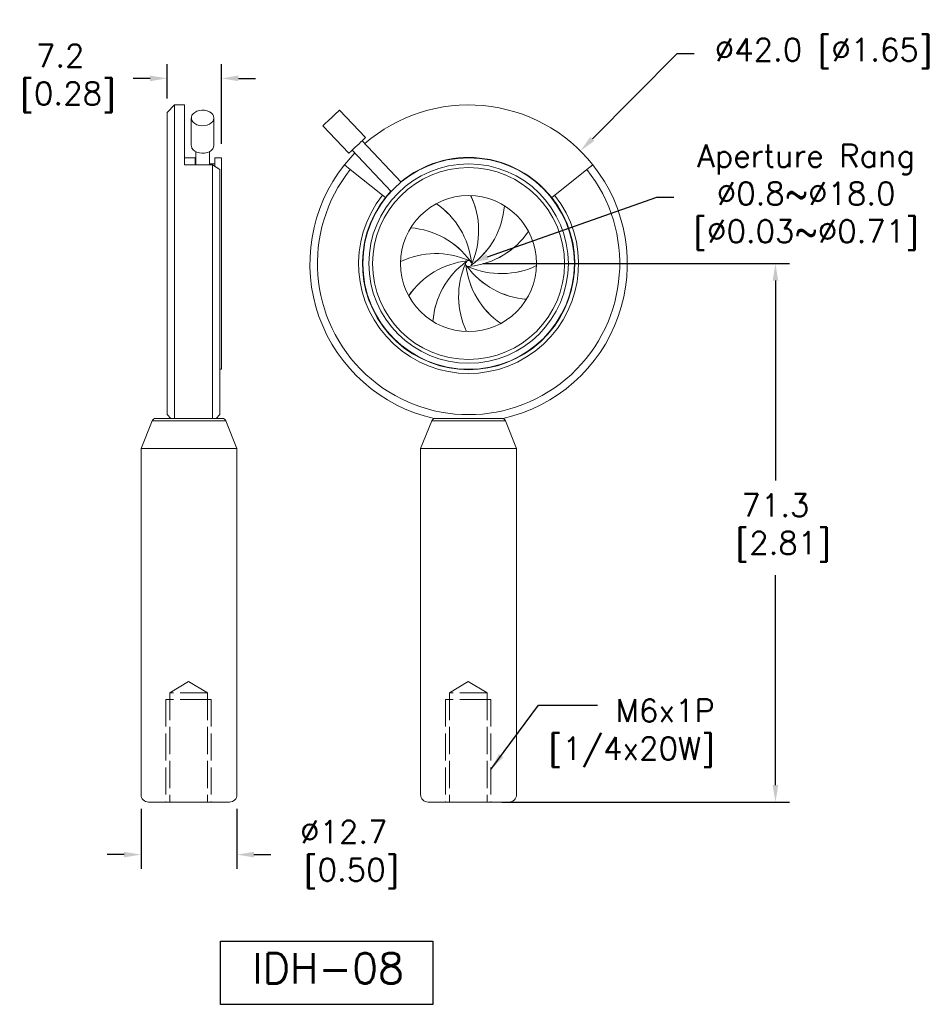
# Model space of a CAD drawing. Header units: millimetres. Extents: x 278 to 398, y 43 to 174.
import ezdxf

# ---------------------------------------------------------------- set-up
doc = ezdxf.new("R2010")
doc.units = ezdxf.units.MM
doc.header["$LTSCALE"] = 3
doc.linetypes.add('AM_ISO02W050', pattern=[7.5, 6, -1.5])
doc.linetypes.add('AM_ISO02W050x2', pattern=[3.75, 3, -0.75])
doc.layers.get('0').update_dxf_attribs({"lineweight": 30})
for name, color, linetype, lineweight in [('2', 7, 'AM_ISO02W050x2', 13), ('3', 4, 'Continuous', 13), ('虛線', 7, 'AM_ISO02W050', 13)]:
    doc.layers.add(name, color=color, linetype=linetype, lineweight=lineweight)
doc.layers.add('外形輪廓', color=7, linetype='Continuous')
doc.styles.get("Standard").update_dxf_attribs({"font": 'romans.shx', "bigfont": 'stsl.shx'})
doc.styles.add('STSL', font='romans.shx', dxfattribs={"bigfont": 'stsl.shx'})
doc.dimstyles.new('YES', dxfattribs={"dimscale": 1.5, "dimtxt": 2, "dimasz": 1.5, "dimexe": 1.25, "dimexo": 1.25, "dimgap": 1, "dimtad": 0, "dimtih": 1, "dimtoh": 1, "dimdec": 1, "dimzin": 1, "dimdsep": 46, "dimtxsty": 'STSL', "dimcen": 0, "dimclrd": 7, "dimclre": 7, "dimclrt": 7, "dimadec": 1, "dimazin": 0, "dimtfac": 1, "dimtdec": 1, "dimtofl": 0, "dimtmove": 0, "dimatfit": 0, "dimfxl": 0, "dimtolj": 1, "dimtzin": 0, "dimarcsym": 0})

# ---------------------------------------------------------------- blocks, each defined once
blk = doc.blocks.new('*D7')
at = {"layer": 'Defpoints', "color": 0}
for p in [(352.32, 156.33), (322.75, 126.51)]:
    blk.add_point(p, dxfattribs=at)
at = {"layer": '外形輪廓', "color": 7, "lineweight": -2}
for p, q in [((353.91, 157.93), (365.12, 169.23)), ((365.12, 169.23), (367.37, 169.23))]:
    blk.add_line(p, q, dxfattribs=at)
at = {"layer": '外形輪廓', "color": 7}
blk.add_solid([(353.64, 158.19), (354.17, 157.66), (352.32, 156.33)], dxfattribs=at)
at = {"layer": '外形輪廓', "color": 7, "insert": (384.51, 169.23), "char_height": 3, "attachment_point": 5, "style": 'STSL'}
blk.add_mtext('\\A1;∅42.0 [∅1.65]', dxfattribs=at)
blk = doc.blocks.new('*D8')
at = {"layer": 'Defpoints', "color": 0}
for p in [(337.54, 141.41), (340.06, 70.12), (378.14, 70.12)]:
    blk.add_point(p, dxfattribs=at)
at = {"layer": '外形輪廓', "color": 7, "lineweight": -2}
for p, q in [((339.41, 141.41), (380.01, 141.41)), ((378.14, 139.16), (378.14, 112.72)), ((378.14, 72.37), (378.14, 100.15)), ((341.94, 70.12), (380.01, 70.12))]:
    blk.add_line(p, q, dxfattribs=at)
at = {"layer": '外形輪廓', "color": 7}
for points in [[(377.76, 139.16), (378.51, 139.16), (378.14, 141.41)], [(377.76, 72.37), (378.51, 72.37), (378.14, 70.12)]]:
    blk.add_solid(points, dxfattribs=at)
at = {"layer": '外形輪廓', "color": 7, "insert": (378.14, 106.43), "char_height": 3, "attachment_point": 5, "style": 'STSL'}
blk.add_mtext('\\A1;71.3\\P [2.81]', dxfattribs=at)
blk = doc.blocks.new('*D11')
at = {"layer": 'Defpoints', "color": 0}
for p in [(297.63, 165.94), (297.63, 161.42), (304.83, 155.42)]:
    blk.add_point(p, dxfattribs=at)
at = {"layer": '外形輪廓', "color": 7, "lineweight": -2}
for p, q in [((297.63, 163.29), (297.63, 167.81)), ((304.83, 157.29), (304.83, 167.81)), ((295.38, 165.94), (293.13, 165.94)), ((307.08, 165.94), (309.33, 165.94))]:
    blk.add_line(p, q, dxfattribs=at)
at = {"layer": '外形輪廓', "color": 7}
for points in [[(295.38, 166.31), (295.38, 165.56), (297.63, 165.94)], [(307.08, 166.31), (307.08, 165.56), (304.83, 165.94)]]:
    blk.add_solid(points, dxfattribs=at)
at = {"layer": '外形輪廓', "color": 7, "insert": (283.49, 165.94), "char_height": 3, "attachment_point": 5, "style": 'STSL'}
blk.add_mtext('\\A1;7.2\\P [0.28]', dxfattribs=at)
blk = doc.blocks.new('*D12')
at = {"layer": 'Defpoints', "color": 0}
for p in [(294.18, 71.12), (306.88, 71.12), (306.88, 63.17)]:
    blk.add_point(p, dxfattribs=at)
at = {"layer": '外形輪廓', "color": 7, "lineweight": -2}
for p, q in [((294.18, 69.24), (294.18, 61.3)), ((306.88, 69.24), (306.88, 61.3)), ((291.93, 63.17), (289.68, 63.17)), ((309.13, 63.17), (311.38, 63.17))]:
    blk.add_line(p, q, dxfattribs=at)
at = {"layer": '外形輪廓', "color": 7}
for points in [[(291.93, 63.55), (291.93, 62.8), (294.18, 63.17)], [(309.13, 63.55), (309.13, 62.8), (306.88, 63.17)]]:
    blk.add_solid(points, dxfattribs=at)
at = {"layer": '外形輪廓', "color": 7, "insert": (321.02, 63.17), "char_height": 3, "attachment_point": 5, "style": 'STSL'}
blk.add_mtext('\\A1;%%C12.7\\P [0.50]', dxfattribs=at)
blk = doc.blocks.new('*D18')
at = {"layer": 'Defpoints', "color": 0}
for p in [(337.15, 141.29), (337.91, 141.56)]:
    blk.add_point(p, dxfattribs=at)
at = {"layer": '外形輪廓', "color": 7, "lineweight": -2}
for p, q in [((340.03, 142.31), (362.45, 150.19)), ((362.45, 150.19), (364.7, 150.19))]:
    blk.add_line(p, q, dxfattribs=at)
blk.add_arc((337.53, 141.43), 0.4, 19.384, 165.0375, dxfattribs=at)
at = {"layer": '外形輪廓', "color": 7}
blk.add_solid([(339.91, 142.66), (340.15, 141.95), (337.91, 141.56)], dxfattribs=at)
at = {"layer": '外形輪廓', "color": 7, "insert": (382.2, 150.19), "char_height": 3, "attachment_point": 5, "style": 'STSL'}
blk.add_mtext('\\A1;Aperture Rang\\P∅0.8~%%C18.0\\P[%%C0.03~%%C0.71]', dxfattribs=at)

msp = doc.modelspace()

# ---------------------------------------------------------------- linework, layer by layer
at = {"color": 7, "linetype": 'Continuous', "lineweight": 15}
for p, q in [((298.63, 162.42), (297.63, 161.42)), ((299.93, 162.42), (298.63, 162.42)), ((298.63, 162.42), (298.63, 120.92)), ((299.93, 154.49), (299.93, 162.42)), ((323.87, 158.09), (320.44, 161.72)), ((297.63, 121.42), (297.63, 161.42)), ((300.83, 160.69), (300.83, 157.06)), ((303.83, 157.06), (303.83, 160.69)), ((318.26, 159.66), (321.69, 156.03)), ((322.13, 156.44), (327.29, 150.96)), ((328.6, 152.2), (323.44, 157.67)), ((301.33, 155.42), (299.93, 155.42)), ((301.33, 155.42), (301.33, 154.49)), ((301.43, 156.23), (301.43, 154.49)), ((303.23, 154.49), (303.23, 156.23)), ((304.83, 155.42), (303.93, 155.42)), ((303.93, 155.42), (303.93, 154.3)), ((304.83, 155.42), (304.83, 127.42)), ((303.63, 154.49), (299.93, 154.49)), ((301.43, 154.62), (301.33, 154.62)), ((303.93, 154.62), (303.23, 154.62)), ((303.63, 120.92), (303.63, 154.49)), ((303.63, 154.49), (304.63, 153.87)), ((304.63, 153.87), (304.63, 121.42)), ((321.1, 154.49), (321.88, 153.87)), ((321.88, 153.87), (326.15, 150.48)), ((348.92, 150.48), (353.19, 153.87)), ((353.19, 153.87), (353.97, 154.49)), ((326.15, 150.48), (326.54, 150.16)), ((348.53, 150.16), (348.92, 150.48)), ((304.63, 127.42), (304.83, 127.42)), ((297.63, 121.42), (298.13, 120.92)), ((304.13, 120.92), (304.63, 121.42)), ((295.65, 120.6), (294.18, 116.92)), ((296.12, 120.92), (298.63, 120.92)), ((298.63, 120.92), (303.63, 120.92)), ((303.94, 120.92), (304.94, 120.92)), ((306.88, 116.92), (305.41, 120.6)), ((332.66, 120.6), (331.18, 116.92)), ((334.74, 120.92), (340.33, 120.92)), ((343.88, 116.92), (342.41, 120.6)), ((294.18, 116.92), (294.18, 71.12)), ((306.88, 116.92), (294.18, 116.92)), ((306.88, 71.12), (306.88, 116.92)), ((331.18, 116.92), (331.18, 71.12)), ((337.18, 116.92), (331.18, 116.92)), ((343.88, 116.92), (337.18, 116.92)), ((343.88, 71.12), (343.88, 116.92)), ((305.88, 70.12), (295.18, 70.12)), ((337.24, 70.12), (332.18, 70.12)), ((342.88, 70.12), (337.24, 70.12))]:
    msp.add_line(p, q, dxfattribs=at)
at = {"color": 8, "linetype": 'Continuous', "lineweight": 15}
for p, q in [((305.41, 120.6), (295.65, 120.6)), ((342.41, 120.6), (332.66, 120.6)), ((306.87, 71.12), (306.88, 71.12))]:
    msp.add_line(p, q, dxfattribs=at)
at = {"color": 7, "linetype": 'Continuous', "lineweight": 15, "flags": 128}
for points in [[(303.83, 160.69), (303.79, 160.93), (303.67, 161.16), (303.48, 161.36), (303.23, 161.52), (302.92, 161.64), (302.59, 161.71), (302.24, 161.72), (301.9, 161.68), (301.58, 161.59), (301.3, 161.44), (301.08, 161.26), (300.92, 161.05), (300.84, 160.81), (300.84, 160.57), (300.92, 160.34), (301.08, 160.13), (301.3, 159.95), (301.58, 159.8), (301.9, 159.71), (302.24, 159.67), (302.59, 159.68), (302.92, 159.75), (303.23, 159.87), (303.48, 160.03), (303.67, 160.23), (303.79, 160.46), (303.83, 160.69)], [(319.35, 160.69), (319.6, 160.93), (319.84, 161.16), (320.05, 161.36), (320.23, 161.52), (320.35, 161.64), (320.42, 161.71), (320.44, 161.72)], [(318.26, 159.66), (318.28, 159.68), (318.35, 159.75), (318.47, 159.87), (318.65, 160.03), (318.86, 160.23), (319.1, 160.46), (319.35, 160.69)], [(322.78, 157.06), (323.03, 157.29), (323.27, 157.52), (323.48, 157.72), (323.66, 157.88), (323.78, 158), (323.86, 158.07), (323.87, 158.09)], [(300.83, 157.06), (300.84, 156.94), (300.92, 156.7), (301.08, 156.49), (301.3, 156.31), (301.58, 156.17), (301.9, 156.07), (302.24, 156.03), (302.59, 156.04), (302.92, 156.11), (303.23, 156.23), (303.48, 156.4), (303.67, 156.59), (303.79, 156.82), (303.83, 157.06)], [(321.69, 156.03), (321.71, 156.04), (321.78, 156.11), (321.91, 156.23), (322.08, 156.4), (322.29, 156.59), (322.53, 156.82), (322.78, 157.06)], [(321.1, 154.49), (321.94, 155.48), (322.48, 156.06)], [(327.26, 151), (327.26, 151), (326.54, 150.16)]]:
    msp.add_lwpolyline(points, dxfattribs=at)
at = {"color": 7, "linetype": 'Continuous', "lineweight": 15}
for radius in [14, 13.2, 12.7, 9]:
    msp.add_circle((337.53, 141.42), radius, dxfattribs=at)
for centre, radius, start, end in [((337.53, 141.42), 21, 38.5, 130.8745), ((337.53, 141.42), 14.05, 38.5, 129.6581), ((337.53, 141.42), 21, 141.5, 257.4721), ((337.53, 141.42), 20, 141.5, 38.5), ((337.53, 141.42), 21, 282.5279, 38.5), ((337.53, 141.42), 14.55, 141.5, 38.5), ((337.53, 141.42), 14.05, 141.5, 38.5), ((328.05, 145.76), 10.81, 336.2791, 25.5361), ((328.05, 145.75), 10.81, 336.2791, 25.5583), ((327.15, 140.43), 10.81, 6.2791, 55.5583), ((327.15, 140.43), 10.81, 6.2791, 55.5361), ((331.49, 149.92), 10.81, 306.2791, 355.5361), ((331.49, 149.91), 10.81, 306.2791, 355.5583), ((329.04, 135.37), 10.81, 36.2791, 85.5583), ((329.03, 135.37), 10.81, 36.2791, 85.5361), ((336.54, 151.8), 10.81, 276.2791, 325.5583), ((336.55, 151.8), 10.81, 276.2791, 325.5361), ((333.2, 131.93), 10.81, 66.2791, 115.5583), ((333.2, 131.93), 10.81, 66.2791, 115.5361), ((338.52, 131.03), 10.81, 96.2791, 145.5583), ((338.52, 131.03), 10.81, 96.2791, 145.5361), ((343.58, 132.92), 10.81, 126.2791, 175.5361), ((343.58, 132.92), 10.81, 126.2791, 175.5583), ((347.02, 137.08), 10.81, 156.2791, 205.5361), ((347.02, 137.08), 10.81, 156.2791, 205.5583), ((337.53, 141.42), 0.4, 148.3683, 178.3683), ((337.53, 141.42), 0.4, 178.3683, 208.3683), ((347.92, 142.41), 10.81, 186.2791, 235.5583), ((337.53, 141.41), 0.4, 208.3683, 238.3683), ((347.92, 142.4), 10.81, 186.2791, 235.5361), ((337.53, 141.42), 0.4, 118.3683, 148.3683), ((346.03, 147.46), 10.81, 216.2791, 265.5361), ((337.53, 141.41), 0.4, 238.3683, 268.3683), ((346.03, 147.47), 10.81, 216.2791, 265.5583), ((337.53, 141.42), 0.4, 88.3683, 118.3683), ((341.87, 150.9), 10.81, 246.2791, 295.5583), ((341.87, 150.9), 10.81, 246.2791, 295.5361), ((337.54, 141.41), 0.4, 268.3683, 298.3683), ((337.54, 141.42), 0.4, 58.3683, 88.3683), ((337.54, 141.41), 0.4, 298.3683, 328.3683), ((337.54, 141.42), 0.4, 28.3683, 58.3683), ((337.54, 141.42), 0.4, 328.3683, 358.3683), ((337.54, 141.42), 0.4, 358.3683, 28.3683), ((296.12, 120.42), 0.5, 90, 158.1986), ((304.94, 120.42), 0.5, 21.8014, 90), ((333.12, 120.42), 0.5, 90, 158.1986), ((341.95, 120.42), 0.5, 21.8014, 90), ((295.18, 71.12), 1, 180, 270), ((305.88, 71.12), 1, 270, 0), ((332.18, 71.12), 1, 180, 270), ((342.88, 71.12), 1, 270, 0)]:
    msp.add_arc(centre, radius, start, end, dxfattribs=at)
for points, knots in [([(298.63, 120.92), (298.53, 120.92), (298.33, 120.92), (298.16, 120.92), (298.14, 120.92), (298.13, 120.92)], [0, 0, 0, 0, 0.3359551, 0.6718766, 1, 1, 1, 1]), ([(304.13, 120.92), (304.13, 120.92), (304.15, 120.92), (304.08, 120.92), (303.92, 120.92), (303.73, 120.92), (303.63, 120.92)], [0, 0, 0, 0, 0.015104, 0.358327, 0.678429, 1, 1, 1, 1]), ([(342.09, 120.92), (341.59, 120.92), (340.58, 120.92), (339.03, 120.92), (337.46, 120.92), (335.92, 120.92), (334.43, 120.92), (333.46, 120.92), (332.98, 120.92)], [0, 0, 0, 0, 0.167976, 0.335935, 0.507548, 0.679161, 0.839213, 1, 1, 1, 1])]:
    msp.add_open_spline(points, degree=3, knots=knots, dxfattribs=at)
at = {"layer": '2'}
for p, q in [((303.48, 83.72), (302.98, 83.72)), ((340.49, 83.72), (339.99, 83.72))]:
    msp.add_line(p, q, dxfattribs=at)
at = {"layer": '外形輪廓'}
msp.add_lwpolyline([(304.69, 51.7), (332.81, 51.7), (332.81, 43.35), (304.69, 43.35)], close=True, dxfattribs=at)
at = {"layer": '虛線', "lineweight": 13, "ltscale": 0.2}
for p, q in [((300.48, 86.09), (297.98, 84.59)), ((300.48, 86.09), (302.98, 84.59)), ((337.49, 86.09), (334.99, 84.59)), ((337.49, 86.09), (339.99, 84.59)), ((297.48, 83.72), (297.48, 70.12)), ((297.98, 83.72), (297.48, 83.72)), ((302.98, 84.59), (297.98, 84.59)), ((297.98, 84.59), (297.98, 70.12)), ((302.98, 83.72), (297.98, 83.72)), ((302.98, 84.59), (302.98, 70.12)), ((303.48, 83.72), (303.48, 70.12)), ((334.49, 83.72), (334.49, 70.12)), ((334.99, 83.72), (334.49, 83.72)), ((339.99, 84.59), (334.99, 84.59)), ((334.99, 84.59), (334.99, 70.12)), ((339.99, 83.72), (334.99, 83.72)), ((339.99, 84.59), (339.99, 70.12)), ((340.49, 83.72), (340.49, 70.12))]:
    msp.add_line(p, q, dxfattribs=at)

# ---------------------------------------------------------------- texts
at = {"layer": '3', "color": 7, "lineweight": 13, "insert": (370.12, 79.23), "char_height": 3, "attachment_point": 6, "style": 'STSL'}
msp.add_mtext('M6x1P \\P[1/4x20W]', dxfattribs=at)
at = {"layer": '外形輪廓', "insert": (308.92, 50.13), "char_height": 4, "attachment_point": 1}
msp.add_mtext_dynamic_manual_height_columns('IDH-08', width=21.6307, gutter_width=10, heights=[0], dxfattribs=at)

# ---------------------------------------------------------------- dimensions: what is measured, and where the dimension line sits
at = {"layer": '外形輪廓'}
dim = msp.add_diameter_dim_2p(p1=(322.75, 126.51), p2=(352.32, 156.33), dimstyle='YES', dxfattribs=at)
dim.commit()
dim.dimension.update_dxf_attribs({"geometry": '*D7', "text_midpoint": (384.51, 169.23), "dimtype": 163})
for base, p1, p2, text, picture, middle in [((297.63, 165.94), (304.83, 155.42), (297.63, 161.42), '<>\\P[]', '*D11', (283.49, 165.94)), ((306.88, 63.17), (294.18, 71.12), (306.88, 71.12), '%%C<>\\P[]', '*D12', (321.02, 63.17))]:
    dim = msp.add_linear_dim(base=base, p1=p1, p2=p2, text=text, dimstyle='YES', dxfattribs=at)
    dim.commit()
    dim.dimension.update_dxf_attribs({"geometry": picture, "text_midpoint": middle, "dimtype": 160})
dim = msp.add_diameter_dim_2p(p1=(337.15, 141.29), p2=(337.91, 141.56), text='Aperture Rang\\P<>~%%C18.0\\P[%%C0.03~%%C0.71]', dimstyle='YES', dxfattribs=at)
dim.commit()
dim.dimension.update_dxf_attribs({"geometry": '*D18', "text_midpoint": (382.2, 150.19), "dimtype": 163})
dim = msp.add_linear_dim(base=(378.14, 70.12), p1=(337.54, 141.41), p2=(340.06, 70.12), angle=90, text='<>\\P[]', dimstyle='YES', dxfattribs=at)
dim.commit()
dim.dimension.update_dxf_attribs({"geometry": '*D8', "text_midpoint": (378.14, 106.43), "dimtype": 160})

# ---------------------------------------------------------------- leaders
msp.add_leader([(340.49, 74.46), (346.77, 82.95), (354.57, 82.95)], dimstyle='YES', override={"dimgap": 1, "dimtad": 0}, dxfattribs=at)

doc.saveas('drawing.dxf')
